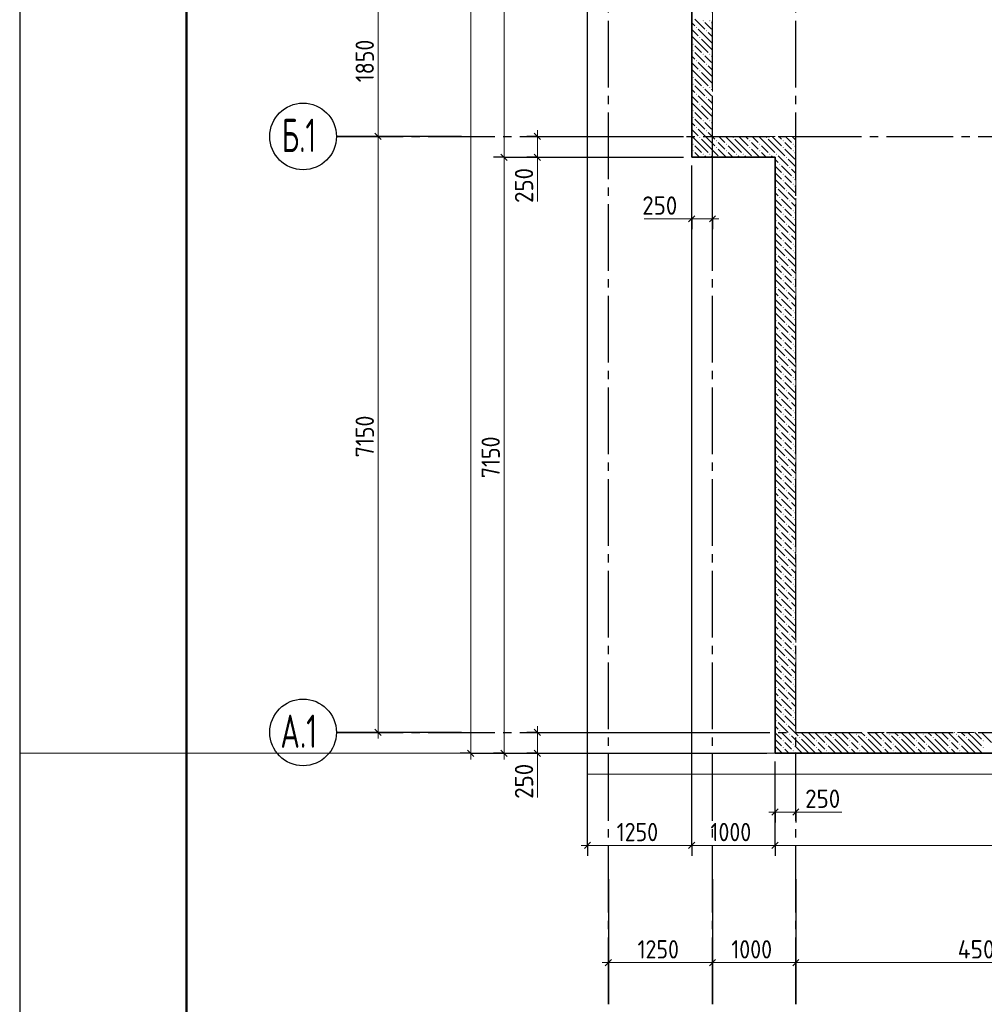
# Model space of a CAD drawing. Header units: millimetres. Extents: x 0 to 59400, y 0 to 42000.
# Tile 2 of 31: x 0 to 11574, y 16519 to 28333. Entities that reach past the tile are written whole.
import ezdxf

# ---------------------------------------------------------------- set-up
doc = ezdxf.new("R2010")
doc.units = ezdxf.units.MM
doc.linetypes.add('______2', pattern=[270, 200, -70])
doc.linetypes.add('______5', pattern=[1100, 800, -100, 100, -100])
for name, color, linetype, lineweight in [('Standard', 7, 'Continuous', 25), ('ЖБ Перекрытие верхний уровень', 7, 'Continuous', 18), ('Примечания', 7, 'Continuous', 13), ('Размерная линия_ общее', 7, 'Continuous', 13)]:
    doc.layers.add(name, color=color, linetype=linetype, lineweight=lineweight)
doc.layers.add('ЖБ Стена верхний уровень', color=7, linetype='______2', lineweight=13, true_color=0x656565)
doc.layers.add('Оси', color=7, linetype='______5', lineweight=13, true_color=0x656565)
doc.styles.add('ISOCPEUR', font='txt')

msp = doc.modelspace()

# ---------------------------------------------------------------- hatches: boundary and pattern name
at = {"layer": 'ЖБ Стена верхний уровень', "linetype": 'Continuous', "lineweight": 18, "transparency": 33554687}
for points in [[(8114, 28240), (8121, 28246), (8127, 28240), (8121, 28233)], [(8194, 28320), (8201, 28326), (8207, 28320), (8201, 28313)], [(8274, 28320), (8281, 28326), (8287, 28320), (8281, 28313)], [(8154, 28120), (8161, 28126), (8167, 28120), (8161, 28113)], [(8234, 28200), (8241, 28206), (8247, 28200), (8241, 28193)], [(8074, 28040), (8081, 28046), (8087, 28040), (8081, 28033)], [(8074, 27960), (8081, 27966), (8087, 27960), (8081, 27953)], [(8194, 27920), (8201, 27926), (8207, 27920), (8201, 27913)], [(8274, 27920), (8281, 27926), (8287, 27920), (8281, 27913)], [(8114, 27840), (8121, 27846), (8127, 27840), (8121, 27833)], [(8234, 27800), (8241, 27806), (8247, 27800), (8241, 27793)], [(8074, 27640), (8081, 27646), (8087, 27640), (8081, 27633)], [(8154, 27720), (8161, 27726), (8167, 27720), (8161, 27713)], [(8074, 27560), (8081, 27566), (8087, 27560), (8081, 27553)], [(8194, 27520), (8201, 27526), (8207, 27520), (8201, 27513)], [(8274, 27520), (8281, 27526), (8287, 27520), (8281, 27513)], [(8114, 27440), (8121, 27446), (8127, 27440), (8121, 27433)], [(8154, 27320), (8161, 27326), (8167, 27320), (8161, 27313)], [(8234, 27400), (8241, 27406), (8247, 27400), (8241, 27393)], [(8074, 27240), (8081, 27246), (8087, 27240), (8081, 27233)], [(8074, 27160), (8081, 27166), (8087, 27160), (8081, 27153)], [(8194, 27120), (8201, 27126), (8207, 27120), (8201, 27113)], [(8274, 27120), (8281, 27126), (8287, 27120), (8281, 27113)], [(8114, 27040), (8121, 27046), (8127, 27040), (8121, 27033)], [(8234, 27000), (8241, 27006), (8247, 27000), (8241, 26993)], [(8074, 26840), (8081, 26846), (8087, 26840), (8081, 26833)], [(8154, 26920), (8161, 26926), (8167, 26920), (8161, 26913)], [(8354, 26880), (8361, 26886), (8367, 26880), (8361, 26873)], [(8474, 26840), (8481, 26846), (8487, 26840), (8481, 26833)], [(8554, 26920), (8561, 26926), (8567, 26920), (8561, 26913)], [(8754, 26880), (8761, 26886), (8767, 26880), (8761, 26873)], [(8874, 26840), (8881, 26846), (8887, 26840), (8881, 26833)], [(8954, 26920), (8961, 26926), (8967, 26920), (8961, 26913)], [(9154, 26880), (9161, 26886), (9167, 26880), (9161, 26873)], [(9274, 26840), (9281, 26846), (9287, 26840), (9281, 26833)], [(8074, 26760), (8081, 26766), (8087, 26760), (8081, 26753)], [(8194, 26720), (8201, 26726), (8207, 26720), (8201, 26713)], [(8274, 26720), (8281, 26726), (8287, 26720), (8281, 26713)], [(8354, 26800), (8361, 26806), (8367, 26800), (8361, 26793)], [(8474, 26760), (8481, 26766), (8487, 26760), (8481, 26753)], [(8594, 26720), (8601, 26726), (8607, 26720), (8601, 26713)], [(8674, 26720), (8681, 26726), (8687, 26720), (8681, 26713)], [(8754, 26800), (8761, 26806), (8767, 26800), (8761, 26793)], [(8874, 26760), (8881, 26766), (8887, 26760), (8881, 26753)], [(8994, 26720), (9001, 26726), (9007, 26720), (9001, 26713)], [(9074, 26720), (9081, 26726), (9087, 26720), (9081, 26713)], [(9154, 26800), (9161, 26806), (9167, 26800), (9161, 26793)], [(9274, 26760), (9281, 26766), (9287, 26760), (9281, 26753)], [(8397, 26682), (8401, 26686), (8405, 26682)], [(8797, 26682), (8801, 26686), (8805, 26682)], [(9114, 26600), (9121, 26606), (9127, 26600), (9121, 26593)], [(9194, 26680), (9201, 26686), (9207, 26680), (9201, 26673)], [(9154, 26480), (9161, 26486), (9167, 26480), (9161, 26473)], [(9234, 26560), (9241, 26566), (9247, 26560), (9241, 26553)], [(9154, 26400), (9161, 26406), (9167, 26400), (9161, 26393)], [(9274, 26440), (9281, 26446), (9287, 26440), (9281, 26433)], [(9274, 26360), (9281, 26366), (9287, 26360), (9281, 26353)], [(9074, 26320), (9081, 26326), (9087, 26320), (9081, 26313)], [(9194, 26280), (9201, 26286), (9207, 26280), (9201, 26273)], [(9114, 26200), (9121, 26206), (9127, 26200), (9121, 26193)], [(9234, 26160), (9241, 26166), (9247, 26160), (9241, 26153)], [(9154, 26080), (9161, 26086), (9167, 26080), (9161, 26073)], [(9154, 26000), (9161, 26006), (9167, 26000), (9161, 25993)], [(9274, 26040), (9281, 26046), (9287, 26040), (9281, 26033)], [(9074, 25920), (9081, 25926), (9087, 25920), (9081, 25913)], [(9194, 25880), (9201, 25886), (9207, 25880), (9201, 25873)], [(9274, 25960), (9281, 25966), (9287, 25960), (9281, 25953)], [(9114, 25800), (9121, 25806), (9127, 25800), (9121, 25793)], [(9234, 25760), (9241, 25766), (9247, 25760), (9241, 25753)], [(9154, 25680), (9161, 25686), (9167, 25680), (9161, 25673)], [(9274, 25640), (9281, 25646), (9287, 25640), (9281, 25633)], [(9074, 25520), (9081, 25526), (9087, 25520), (9081, 25513)], [(9154, 25600), (9161, 25606), (9167, 25600), (9161, 25593)], [(9274, 25560), (9281, 25566), (9287, 25560), (9281, 25553)], [(9114, 25400), (9121, 25406), (9127, 25400), (9121, 25393)], [(9194, 25480), (9201, 25486), (9207, 25480), (9201, 25473)], [(9154, 25280), (9161, 25286), (9167, 25280), (9161, 25273)], [(9234, 25360), (9241, 25366), (9247, 25360), (9241, 25353)], [(9154, 25200), (9161, 25206), (9167, 25200), (9161, 25193)], [(9274, 25240), (9281, 25246), (9287, 25240), (9281, 25233)], [(9274, 25160), (9281, 25166), (9287, 25160), (9281, 25153)], [(9074, 25120), (9081, 25126), (9087, 25120), (9081, 25113)], [(9194, 25080), (9201, 25086), (9207, 25080), (9201, 25073)], [(9114, 25000), (9121, 25006), (9127, 25000), (9121, 24993)], [(9234, 24960), (9241, 24966), (9247, 24960), (9241, 24953)], [(9154, 24880), (9161, 24886), (9167, 24880), (9161, 24873)], [(9274, 24840), (9281, 24846), (9287, 24840), (9281, 24833)], [(9074, 24720), (9081, 24726), (9087, 24720), (9081, 24713)], [(9154, 24800), (9161, 24806), (9167, 24800), (9161, 24793)], [(9274, 24760), (9281, 24766), (9287, 24760), (9281, 24753)], [(9114, 24600), (9121, 24606), (9127, 24600), (9121, 24593)], [(9194, 24680), (9201, 24686), (9207, 24680), (9201, 24673)], [(9154, 24480), (9161, 24486), (9167, 24480), (9161, 24473)], [(9234, 24560), (9241, 24566), (9247, 24560), (9241, 24553)], [(9154, 24400), (9161, 24406), (9167, 24400), (9161, 24393)], [(9274, 24440), (9281, 24446), (9287, 24440), (9281, 24433)], [(9274, 24360), (9281, 24366), (9287, 24360), (9281, 24353)], [(9074, 24320), (9081, 24326), (9087, 24320), (9081, 24313)], [(9194, 24280), (9201, 24286), (9207, 24280), (9201, 24273)], [(9114, 24200), (9121, 24206), (9127, 24200), (9121, 24193)], [(9234, 24160), (9241, 24166), (9247, 24160), (9241, 24153)], [(9154, 24080), (9161, 24086), (9167, 24080), (9161, 24073)], [(9154, 24000), (9161, 24006), (9167, 24000), (9161, 23993)], [(9274, 24040), (9281, 24046), (9287, 24040), (9281, 24033)], [(9074, 23920), (9081, 23926), (9087, 23920), (9081, 23913)], [(9194, 23880), (9201, 23886), (9207, 23880), (9201, 23873)], [(9274, 23960), (9281, 23966), (9287, 23960), (9281, 23953)], [(9114, 23800), (9121, 23806), (9127, 23800), (9121, 23793)], [(9234, 23760), (9241, 23766), (9247, 23760), (9241, 23753)], [(9154, 23680), (9161, 23686), (9167, 23680), (9161, 23673)], [(9274, 23640), (9281, 23646), (9287, 23640), (9281, 23633)], [(9074, 23520), (9081, 23526), (9087, 23520), (9081, 23513)], [(9154, 23600), (9161, 23606), (9167, 23600), (9161, 23593)], [(9274, 23560), (9281, 23566), (9287, 23560), (9281, 23553)], [(9114, 23400), (9121, 23406), (9127, 23400), (9121, 23393)], [(9194, 23480), (9201, 23486), (9207, 23480), (9201, 23473)], [(9154, 23280), (9161, 23286), (9167, 23280), (9161, 23273)], [(9234, 23360), (9241, 23366), (9247, 23360), (9241, 23353)], [(9154, 23200), (9161, 23206), (9167, 23200), (9161, 23193)], [(9274, 23240), (9281, 23246), (9287, 23240), (9281, 23233)], [(9274, 23160), (9281, 23166), (9287, 23160), (9281, 23153)], [(9074, 23120), (9081, 23126), (9087, 23120), (9081, 23113)], [(9194, 23080), (9201, 23086), (9207, 23080), (9201, 23073)], [(9114, 23000), (9121, 23006), (9127, 23000), (9121, 22993)], [(9234, 22960), (9241, 22966), (9247, 22960), (9241, 22953)], [(9154, 22880), (9161, 22886), (9167, 22880), (9161, 22873)], [(9154, 22800), (9161, 22806), (9167, 22800), (9161, 22793)], [(9274, 22840), (9281, 22846), (9287, 22840), (9281, 22833)], [(9074, 22720), (9081, 22726), (9087, 22720), (9081, 22713)], [(9194, 22680), (9201, 22686), (9207, 22680), (9201, 22673)], [(9274, 22760), (9281, 22766), (9287, 22760), (9281, 22753)], [(9114, 22600), (9121, 22606), (9127, 22600), (9121, 22593)], [(9234, 22560), (9241, 22566), (9247, 22560), (9241, 22553)], [(9154, 22480), (9161, 22486), (9167, 22480), (9161, 22473)], [(9274, 22440), (9281, 22446), (9287, 22440), (9281, 22433)], [(9154, 22400), (9161, 22406), (9167, 22400), (9161, 22393)], [(9274, 22360), (9281, 22366), (9287, 22360), (9281, 22353)], [(9074, 22320), (9081, 22326), (9087, 22320), (9081, 22313)], [(9194, 22280), (9201, 22286), (9207, 22280), (9201, 22273)], [(9114, 22200), (9121, 22206), (9127, 22200), (9121, 22193)], [(9234, 22160), (9241, 22166), (9247, 22160), (9241, 22153)], [(9154, 22080), (9161, 22086), (9167, 22080), (9161, 22073)], [(9154, 22000), (9161, 22006), (9167, 22000), (9161, 21993)], [(9274, 22040), (9281, 22046), (9287, 22040), (9281, 22033)], [(9074, 21920), (9081, 21926), (9087, 21920), (9081, 21913)], [(9194, 21880), (9201, 21886), (9207, 21880), (9201, 21873)], [(9274, 21960), (9281, 21966), (9287, 21960), (9281, 21953)], [(9114, 21800), (9121, 21806), (9127, 21800), (9121, 21793)], [(9234, 21760), (9241, 21766), (9247, 21760), (9241, 21753)], [(9154, 21680), (9161, 21686), (9167, 21680), (9161, 21673)], [(9274, 21640), (9281, 21646), (9287, 21640), (9281, 21633)], [(9074, 21520), (9081, 21526), (9087, 21520), (9081, 21513)], [(9154, 21600), (9161, 21606), (9167, 21600), (9161, 21593)], [(9274, 21560), (9281, 21566), (9287, 21560), (9281, 21553)], [(9114, 21400), (9121, 21406), (9127, 21400), (9121, 21393)], [(9194, 21480), (9201, 21486), (9207, 21480), (9201, 21473)], [(9154, 21280), (9161, 21286), (9167, 21280), (9161, 21273)], [(9234, 21360), (9241, 21366), (9247, 21360), (9241, 21353)], [(9154, 21200), (9161, 21206), (9167, 21200), (9161, 21193)], [(9274, 21240), (9281, 21246), (9287, 21240), (9281, 21233)], [(9274, 21160), (9281, 21166), (9287, 21160), (9281, 21153)], [(9074, 21120), (9081, 21126), (9087, 21120), (9081, 21113)], [(9194, 21080), (9201, 21086), (9207, 21080), (9201, 21073)], [(9114, 21000), (9121, 21006), (9127, 21000), (9121, 20993)], [(9234, 20960), (9241, 20966), (9247, 20960), (9241, 20953)], [(9154, 20880), (9161, 20886), (9167, 20880), (9161, 20873)], [(9154, 20800), (9161, 20806), (9167, 20800), (9161, 20793)], [(9274, 20840), (9281, 20846), (9287, 20840), (9281, 20833)], [(9074, 20720), (9081, 20726), (9087, 20720), (9081, 20713)], [(9194, 20680), (9201, 20686), (9207, 20680), (9201, 20673)], [(9274, 20760), (9281, 20766), (9287, 20760), (9281, 20753)], [(9114, 20600), (9121, 20606), (9127, 20600), (9121, 20593)], [(9234, 20560), (9241, 20566), (9247, 20560), (9241, 20553)], [(9154, 20480), (9161, 20486), (9167, 20480), (9161, 20473)], [(9274, 20440), (9281, 20446), (9287, 20440), (9281, 20433)], [(9074, 20320), (9081, 20326), (9087, 20320), (9081, 20313)], [(9154, 20400), (9161, 20406), (9167, 20400), (9161, 20393)], [(9274, 20360), (9281, 20366), (9287, 20360), (9281, 20353)], [(9114, 20200), (9121, 20206), (9127, 20200), (9121, 20193)], [(9194, 20280), (9201, 20286), (9207, 20280), (9201, 20273)], [(9154, 20080), (9161, 20086), (9167, 20080), (9161, 20073)], [(9234, 20160), (9241, 20166), (9247, 20160), (9241, 20153)], [(9154, 20000), (9161, 20006), (9167, 20000), (9161, 19993)], [(9274, 20040), (9281, 20046), (9287, 20040), (9281, 20033)], [(9274, 19960), (9281, 19966), (9287, 19960), (9281, 19953)], [(9074, 19920), (9081, 19926), (9087, 19920), (9081, 19913)], [(9194, 19880), (9201, 19886), (9207, 19880), (9201, 19873)], [(9114, 19800), (9121, 19806), (9127, 19800), (9121, 19793)], [(9234, 19760), (9241, 19766), (9247, 19760), (9241, 19753)], [(9634, 19760), (9641, 19766), (9647, 19760), (9641, 19753)], [(10034, 19760), (10041, 19766), (10047, 19760), (10041, 19753)], [(10434, 19760), (10441, 19766), (10447, 19760), (10441, 19753)], [(10834, 19760), (10841, 19766), (10847, 19760), (10841, 19753)], [(11234, 19760), (11241, 19766), (11247, 19760), (11241, 19753)], [(9154, 19680), (9161, 19686), (9167, 19680), (9161, 19673)], [(9274, 19640), (9281, 19646), (9287, 19640), (9281, 19633)], [(9354, 19720), (9361, 19726), (9367, 19720), (9361, 19713)], [(9554, 19680), (9561, 19686), (9567, 19680), (9561, 19673)], [(9674, 19640), (9681, 19646), (9687, 19640), (9681, 19633)], [(9754, 19720), (9761, 19726), (9767, 19720), (9761, 19713)], [(9954, 19680), (9961, 19686), (9967, 19680), (9961, 19673)], [(10074, 19640), (10081, 19646), (10087, 19640), (10081, 19633)], [(10154, 19720), (10161, 19726), (10167, 19720), (10161, 19713)], [(10354, 19680), (10361, 19686), (10367, 19680), (10361, 19673)], [(10474, 19640), (10481, 19646), (10487, 19640), (10481, 19633)], [(10554, 19720), (10561, 19726), (10567, 19720), (10561, 19713)], [(10754, 19680), (10761, 19686), (10767, 19680), (10761, 19673)], [(10874, 19640), (10881, 19646), (10887, 19640), (10881, 19633)], [(10954, 19720), (10961, 19726), (10967, 19720), (10961, 19713)], [(11154, 19680), (11161, 19686), (11167, 19680), (11161, 19673)], [(11274, 19640), (11281, 19646), (11287, 19640), (11281, 19633)], [(11354, 19720), (11361, 19726), (11367, 19720), (11361, 19713)], [(11554, 19680), (11561, 19686), (11567, 19680), (11561, 19673)], [(9154, 19600), (9161, 19606), (9167, 19600), (9161, 19593)], [(9274, 19560), (9281, 19566), (9287, 19560), (9281, 19553)], [(9554, 19600), (9561, 19606), (9567, 19600), (9561, 19593)], [(9674, 19560), (9681, 19566), (9687, 19560), (9681, 19553)], [(9954, 19600), (9961, 19606), (9967, 19600), (9961, 19593)], [(10074, 19560), (10081, 19566), (10087, 19560), (10081, 19553)], [(10354, 19600), (10361, 19606), (10367, 19600), (10361, 19593)], [(10474, 19560), (10481, 19566), (10487, 19560), (10481, 19553)], [(10754, 19600), (10761, 19606), (10767, 19600), (10761, 19593)], [(10874, 19560), (10881, 19566), (10887, 19560), (10881, 19553)], [(11154, 19600), (11161, 19606), (11167, 19600), (11161, 19593)], [(11274, 19560), (11281, 19566), (11287, 19560), (11281, 19553)], [(11554, 19600), (11561, 19606), (11567, 19600), (11561, 19593)]]:
    msp.add_hatch(color=7, dxfattribs=at).paths.add_polyline_path(points, flags=16)

# ---------------------------------------------------------------- linework, layer by layer
at = {"layer": 'Standard', "color": 7, "linetype": 'Continuous', "lineweight": 25, "transparency": 33554687}
msp.add_line((2000, 41500), (2000, 1058), dxfattribs=at)
msp.add_lwpolyline([(0, 0), (59400, 0), (59400, 42000), (0, 42000), (0, 0)], close=True, dxfattribs=at)
at = {"layer": 'Standard', "color": 7, "linetype": 'Continuous', "lineweight": 13, "transparency": 33554687}
for points in [[(59400, 42000), (0, 42000), (0, 19532), (59400, 19532), (59400, 42000)], [(6813, 19282), (55406, 19282), (55406, 38032), (6813, 38032), (6813, 19282)], [(6813, 19532), (55406, 19532), (55406, 38032), (6813, 38032), (6813, 19532)]]:
    msp.add_lwpolyline(points, dxfattribs=at)
at = {"layer": 'Standard', "color": 7, "linetype": 'Continuous', "lineweight": 50, "transparency": 33554687}
msp.add_lwpolyline([(2000, 41500), (58900, 41500), (58900, 500), (2000, 500), (2000, 41500)], close=True, dxfattribs=at)
at = {"layer": 'Standard', "color": 7, "linetype": 'Continuous', "lineweight": 18, "transparency": 33554687}
msp.add_lwpolyline([(58900, 41500), (2000, 41500), (2000, 6000), (58900, 6000), (58900, 41500)], dxfattribs=at)
at = {"layer": 'ЖБ Перекрытие верхний уровень', "color": 7, "linetype": 'Continuous', "lineweight": 35, "transparency": 33554687}
for p, q in [((8063, 32632), (8063, 26682)), ((8063, 26682), (9063, 26682)), ((9063, 26682), (9063, 19532)), ((9063, 19532), (22663, 19532))]:
    msp.add_line(p, q, dxfattribs=at)
at = {"layer": 'ЖБ Стена верхний уровень', "color": 251, "linetype": '______2', "lineweight": 13, "true_color": 0x656565, "transparency": 33554687}
for p, q in [((8313, 26932), (8313, 32882)), ((8063, 32632), (8063, 26682)), ((9063, 26932), (8313, 26932)), ((9313, 26932), (9063, 26932)), ((9313, 19782), (9313, 26932)), ((8063, 26682), (8313, 26682)), ((8313, 26682), (9063, 26682)), ((9063, 26682), (9063, 19532)), ((17124, 19782), (9313, 19782)), ((9063, 19532), (9313, 19532)), ((9313, 19532), (17124, 19532))]:
    msp.add_line(p, q, dxfattribs=at)
at = {"layer": 'ЖБ Стена верхний уровень', "color": 9, "linetype": 'Continuous', "lineweight": 18, "true_color": 0xc7c7c7, "transparency": 33554687}
for p, q in [((8063, 28297), (8101, 28260)), ((8101, 28340), (8221, 28220)), ((8261, 28260), (8221, 28300)), ((8301, 28220), (8261, 28260)), ((8301, 28300), (8313, 28287)), ((8063, 28217), (8141, 28140)), ((8181, 28020), (8063, 28137)), ((8261, 28100), (8141, 28220)), ((8261, 28180), (8313, 28127)), ((8101, 28020), (8181, 27940)), ((8181, 28100), (8261, 28020)), ((8181, 28020), (8261, 27940)), ((8261, 28100), (8313, 28047)), ((8261, 28020), (8313, 27967)), ((8063, 27897), (8101, 27860)), ((8101, 27940), (8221, 27820)), ((8261, 27860), (8221, 27900)), ((8301, 27900), (8313, 27887)), ((8063, 27817), (8141, 27740)), ((8261, 27700), (8141, 27820)), ((8301, 27820), (8261, 27860)), ((8261, 27780), (8313, 27727)), ((8181, 27620), (8063, 27737)), ((8181, 27700), (8261, 27620)), ((8261, 27700), (8313, 27647)), ((8101, 27620), (8181, 27540)), ((8101, 27540), (8221, 27420)), ((8181, 27620), (8261, 27540)), ((8261, 27620), (8313, 27567)), ((8063, 27497), (8101, 27460)), ((8063, 27417), (8141, 27340)), ((8261, 27300), (8141, 27420)), ((8261, 27460), (8221, 27500)), ((8301, 27420), (8261, 27460)), ((8301, 27500), (8313, 27487)), ((8181, 27220), (8063, 27337)), ((8181, 27300), (8261, 27220)), ((8261, 27380), (8313, 27327)), ((8261, 27300), (8313, 27247)), ((8101, 27220), (8181, 27140)), ((8181, 27220), (8261, 27140)), ((8261, 27220), (8313, 27167)), ((8063, 27097), (8101, 27060)), ((8101, 27140), (8221, 27020)), ((8261, 27060), (8221, 27100)), ((8301, 27020), (8261, 27060)), ((8301, 27100), (8313, 27087)), ((8063, 27017), (8141, 26940)), ((8181, 26820), (8063, 26937)), ((8261, 26900), (8141, 27020)), ((8261, 26980), (8313, 26927)), ((8101, 26820), (8181, 26740)), ((8181, 26900), (8261, 26820)), ((8181, 26820), (8261, 26740)), ((8261, 26900), (8313, 26847)), ((8261, 26820), (8313, 26767)), ((8313, 26927), (8341, 26900)), ((8313, 26847), (8341, 26820)), ((8421, 26820), (8381, 26860)), ((8388, 26932), (8461, 26860)), ((8461, 26780), (8421, 26820)), ((8581, 26820), (8468, 26932)), ((8501, 26820), (8581, 26740)), ((8581, 26900), (8661, 26820)), ((8581, 26820), (8661, 26740)), ((8661, 26900), (8628, 26932)), ((8661, 26900), (8741, 26820)), ((8661, 26820), (8781, 26700)), ((8708, 26932), (8741, 26900)), ((8821, 26820), (8781, 26860)), ((8788, 26932), (8861, 26860)), ((8861, 26780), (8821, 26820)), ((8981, 26820), (8868, 26932)), ((8901, 26820), (8981, 26740)), ((8981, 26900), (9061, 26820)), ((8981, 26820), (9061, 26740)), ((9061, 26900), (9028, 26932)), ((9061, 26900), (9063, 26897)), ((9061, 26820), (9063, 26817)), ((9063, 26897), (9141, 26820)), ((9063, 26817), (9181, 26700)), ((9108, 26932), (9141, 26900)), ((9221, 26820), (9181, 26860)), ((9188, 26932), (9261, 26860)), ((9261, 26780), (9221, 26820)), ((9313, 26887), (9268, 26932)), ((9301, 26820), (9313, 26807)), ((8101, 26740), (8158, 26682)), ((8238, 26682), (8221, 26700)), ((8301, 26700), (8313, 26687)), ((8313, 26767), (8381, 26700)), ((8381, 26780), (8478, 26682)), ((8501, 26740), (8558, 26682)), ((8638, 26682), (8621, 26700)), ((8701, 26700), (8718, 26682)), ((8781, 26780), (8878, 26682)), ((8901, 26740), (8958, 26682)), ((9038, 26682), (9021, 26700)), ((9101, 26700), (9221, 26580)), ((9181, 26780), (9301, 26660)), ((9301, 26740), (9313, 26727)), ((8063, 26697), (8078, 26682)), ((8313, 26687), (8318, 26682)), ((9101, 26620), (9063, 26657)), ((9221, 26660), (9313, 26567)), ((9063, 26577), (9141, 26500)), ((9063, 26497), (9141, 26420)), ((9141, 26580), (9261, 26460)), ((9313, 26487), (9261, 26540)), ((9063, 26417), (9181, 26300)), ((9221, 26420), (9181, 26460)), ((9181, 26380), (9301, 26260)), ((9261, 26380), (9221, 26420)), ((9301, 26420), (9313, 26407)), ((9101, 26220), (9063, 26257)), ((9101, 26300), (9221, 26180)), ((9221, 26260), (9313, 26167)), ((9301, 26340), (9313, 26327)), ((9063, 26177), (9141, 26100)), ((9141, 26180), (9261, 26060)), ((9313, 26087), (9261, 26140)), ((9063, 26097), (9141, 26020)), ((9063, 26017), (9181, 25900)), ((9221, 26020), (9181, 26060)), ((9261, 25980), (9221, 26020)), ((9301, 26020), (9313, 26007)), ((9101, 25900), (9221, 25780)), ((9181, 25980), (9301, 25860)), ((9301, 25940), (9313, 25927)), ((9101, 25820), (9063, 25857)), ((9063, 25777), (9141, 25700)), ((9141, 25780), (9261, 25660)), ((9221, 25860), (9313, 25767)), ((9063, 25697), (9141, 25620)), ((9221, 25620), (9181, 25660)), ((9313, 25687), (9261, 25740)), ((9063, 25617), (9181, 25500)), ((9181, 25580), (9301, 25460)), ((9261, 25580), (9221, 25620)), ((9301, 25620), (9313, 25607)), ((9301, 25540), (9313, 25527)), ((9101, 25420), (9063, 25457)), ((9101, 25500), (9221, 25380)), ((9221, 25460), (9313, 25367)), ((9063, 25377), (9141, 25300)), ((9063, 25297), (9141, 25220)), ((9141, 25380), (9261, 25260)), ((9313, 25287), (9261, 25340)), ((9063, 25217), (9181, 25100)), ((9221, 25220), (9181, 25260)), ((9181, 25180), (9301, 25060)), ((9261, 25180), (9221, 25220)), ((9301, 25220), (9313, 25207)), ((9101, 25020), (9063, 25057)), ((9101, 25100), (9221, 24980)), ((9221, 25060), (9313, 24967)), ((9301, 25140), (9313, 25127)), ((9063, 24977), (9141, 24900)), ((9141, 24980), (9261, 24860)), ((9313, 24887), (9261, 24940)), ((9063, 24897), (9141, 24820)), ((9063, 24817), (9181, 24700)), ((9221, 24820), (9181, 24860)), ((9261, 24780), (9221, 24820)), ((9301, 24820), (9313, 24807)), ((9101, 24700), (9221, 24580)), ((9181, 24780), (9301, 24660)), ((9301, 24740), (9313, 24727)), ((9101, 24620), (9063, 24657)), ((9063, 24577), (9141, 24500)), ((9141, 24580), (9261, 24460)), ((9221, 24660), (9313, 24567)), ((9063, 24497), (9141, 24420)), ((9221, 24420), (9181, 24460)), ((9313, 24487), (9261, 24540)), ((9063, 24417), (9181, 24300)), ((9181, 24380), (9301, 24260)), ((9261, 24380), (9221, 24420)), ((9301, 24420), (9313, 24407)), ((9301, 24340), (9313, 24327)), ((9101, 24220), (9063, 24257)), ((9101, 24300), (9221, 24180)), ((9221, 24260), (9313, 24167)), ((9063, 24177), (9141, 24100)), ((9141, 24180), (9261, 24060)), ((9313, 24087), (9261, 24140)), ((9063, 24097), (9141, 24020)), ((9063, 24017), (9181, 23900)), ((9221, 24020), (9181, 24060)), ((9261, 23980), (9221, 24020)), ((9301, 24020), (9313, 24007)), ((9101, 23900), (9221, 23780)), ((9181, 23980), (9301, 23860)), ((9301, 23940), (9313, 23927)), ((9101, 23820), (9063, 23857)), ((9063, 23777), (9141, 23700)), ((9141, 23780), (9261, 23660)), ((9221, 23860), (9313, 23767)), ((9063, 23697), (9141, 23620)), ((9221, 23620), (9181, 23660)), ((9313, 23687), (9261, 23740)), ((9063, 23617), (9181, 23500)), ((9181, 23580), (9301, 23460)), ((9261, 23580), (9221, 23620)), ((9301, 23620), (9313, 23607)), ((9301, 23540), (9313, 23527)), ((9101, 23420), (9063, 23457)), ((9101, 23500), (9221, 23380)), ((9221, 23460), (9313, 23367)), ((9063, 23377), (9141, 23300)), ((9063, 23297), (9141, 23220)), ((9141, 23380), (9261, 23260)), ((9313, 23287), (9261, 23340)), ((9063, 23217), (9181, 23100)), ((9221, 23220), (9181, 23260)), ((9181, 23180), (9301, 23060)), ((9261, 23180), (9221, 23220)), ((9301, 23220), (9313, 23207)), ((9101, 23020), (9063, 23057)), ((9101, 23100), (9221, 22980)), ((9221, 23060), (9313, 22967)), ((9301, 23140), (9313, 23127)), ((9063, 22977), (9141, 22900)), ((9141, 22980), (9261, 22860)), ((9313, 22887), (9261, 22940)), ((9063, 22897), (9141, 22820)), ((9063, 22817), (9181, 22700)), ((9221, 22820), (9181, 22860)), ((9261, 22780), (9221, 22820)), ((9301, 22820), (9313, 22807)), ((9101, 22700), (9221, 22580)), ((9181, 22780), (9301, 22660)), ((9301, 22740), (9313, 22727)), ((9101, 22620), (9063, 22657)), ((9063, 22577), (9141, 22500)), ((9141, 22580), (9261, 22460)), ((9221, 22660), (9313, 22567)), ((9063, 22497), (9141, 22420)), ((9221, 22420), (9181, 22460)), ((9313, 22487), (9261, 22540)), ((9063, 22417), (9181, 22300)), ((9181, 22380), (9301, 22260)), ((9261, 22380), (9221, 22420)), ((9301, 22420), (9313, 22407)), ((9301, 22340), (9313, 22327)), ((9101, 22220), (9063, 22257)), ((9101, 22300), (9221, 22180)), ((9221, 22260), (9313, 22167)), ((9063, 22177), (9141, 22100)), ((9063, 22097), (9141, 22020)), ((9141, 22180), (9261, 22060)), ((9313, 22087), (9261, 22140)), ((9063, 22017), (9181, 21900)), ((9221, 22020), (9181, 22060)), ((9181, 21980), (9301, 21860)), ((9261, 21980), (9221, 22020)), ((9301, 22020), (9313, 22007)), ((9101, 21820), (9063, 21857)), ((9101, 21900), (9221, 21780)), ((9221, 21860), (9313, 21767)), ((9301, 21940), (9313, 21927)), ((9063, 21777), (9141, 21700)), ((9141, 21780), (9261, 21660)), ((9313, 21687), (9261, 21740)), ((9063, 21697), (9141, 21620)), ((9221, 21620), (9181, 21660)), ((9261, 21580), (9221, 21620)), ((9301, 21620), (9313, 21607)), ((9063, 21617), (9181, 21500)), ((9181, 21580), (9301, 21460)), ((9301, 21540), (9313, 21527)), ((9101, 21420), (9063, 21457)), ((9101, 21500), (9221, 21380)), ((9221, 21460), (9313, 21367)), ((9063, 21377), (9141, 21300)), ((9063, 21297), (9141, 21220)), ((9141, 21380), (9261, 21260)), ((9313, 21287), (9261, 21340)), ((9063, 21217), (9181, 21100)), ((9221, 21220), (9181, 21260)), ((9181, 21180), (9301, 21060)), ((9261, 21180), (9221, 21220)), ((9301, 21220), (9313, 21207)), ((9101, 21020), (9063, 21057)), ((9101, 21100), (9221, 20980)), ((9221, 21060), (9313, 20967)), ((9301, 21140), (9313, 21127)), ((9063, 20977), (9141, 20900)), ((9141, 20980), (9261, 20860)), ((9313, 20887), (9261, 20940)), ((9063, 20897), (9141, 20820)), ((9063, 20817), (9181, 20700)), ((9221, 20820), (9181, 20860)), ((9261, 20780), (9221, 20820)), ((9301, 20820), (9313, 20807)), ((9101, 20700), (9221, 20580)), ((9181, 20780), (9301, 20660)), ((9301, 20740), (9313, 20727)), ((9101, 20620), (9063, 20657)), ((9063, 20577), (9141, 20500)), ((9141, 20580), (9261, 20460)), ((9221, 20660), (9313, 20567)), ((9063, 20497), (9141, 20420)), ((9221, 20420), (9181, 20460)), ((9313, 20487), (9261, 20540)), ((9063, 20417), (9181, 20300)), ((9181, 20380), (9301, 20260)), ((9261, 20380), (9221, 20420)), ((9301, 20420), (9313, 20407)), ((9301, 20340), (9313, 20327)), ((9101, 20220), (9063, 20257)), ((9101, 20300), (9221, 20180)), ((9221, 20260), (9313, 20167)), ((9063, 20177), (9141, 20100)), ((9063, 20097), (9141, 20020)), ((9141, 20180), (9261, 20060)), ((9313, 20087), (9261, 20140)), ((9063, 20017), (9181, 19900)), ((9221, 20020), (9181, 20060)), ((9181, 19980), (9301, 19860)), ((9261, 19980), (9221, 20020)), ((9301, 20020), (9313, 20007)), ((9101, 19820), (9063, 19857)), ((9101, 19900), (9221, 19780)), ((9221, 19860), (9313, 19767)), ((9301, 19940), (9313, 19927)), ((9063, 19777), (9141, 19700)), ((9141, 19780), (9261, 19660)), ((9313, 19687), (9261, 19740)), ((9313, 19767), (9341, 19740)), ((9461, 19700), (9378, 19782)), ((9461, 19780), (9541, 19700)), ((9541, 19780), (9661, 19660)), ((9618, 19782), (9621, 19780)), ((9781, 19620), (9661, 19740)), ((9698, 19782), (9741, 19740)), ((9861, 19700), (9778, 19782)), ((9861, 19780), (9941, 19700)), ((9941, 19780), (10061, 19660)), ((10018, 19782), (10021, 19780)), ((10181, 19620), (10061, 19740)), ((10098, 19782), (10141, 19740)), ((10261, 19700), (10178, 19782)), ((10261, 19780), (10341, 19700)), ((10341, 19780), (10461, 19660)), ((10418, 19782), (10421, 19780)), ((10581, 19620), (10461, 19740)), ((10498, 19782), (10541, 19740)), ((10661, 19700), (10578, 19782)), ((10661, 19780), (10741, 19700)), ((10741, 19780), (10861, 19660)), ((10818, 19782), (10821, 19780)), ((10981, 19620), (10861, 19740)), ((10898, 19782), (10941, 19740)), ((11061, 19700), (10978, 19782)), ((11061, 19780), (11141, 19700)), ((11141, 19780), (11261, 19660)), ((11218, 19782), (11221, 19780)), ((11381, 19620), (11261, 19740)), ((11298, 19782), (11341, 19740)), ((11461, 19700), (11378, 19782)), ((11461, 19780), (11541, 19700)), ((11541, 19780), (11661, 19660)), ((9063, 19697), (9141, 19620)), ((9063, 19617), (9148, 19532)), ((9221, 19620), (9181, 19660)), ((9261, 19580), (9221, 19620)), ((9301, 19620), (9313, 19607)), ((9381, 19620), (9313, 19687)), ((9381, 19700), (9461, 19620)), ((9381, 19620), (9461, 19540)), ((9461, 19700), (9541, 19620)), ((9461, 19620), (9548, 19532)), ((9621, 19620), (9581, 19660)), ((9661, 19580), (9621, 19620)), ((9701, 19620), (9781, 19540)), ((9781, 19700), (9861, 19620)), ((9781, 19620), (9861, 19540)), ((9861, 19700), (9941, 19620)), ((9861, 19620), (9948, 19532)), ((10021, 19620), (9981, 19660)), ((10061, 19580), (10021, 19620)), ((10101, 19620), (10181, 19540)), ((10181, 19700), (10261, 19620)), ((10181, 19620), (10261, 19540)), ((10261, 19700), (10341, 19620)), ((10261, 19620), (10348, 19532)), ((10421, 19620), (10381, 19660)), ((10461, 19580), (10421, 19620)), ((10501, 19620), (10581, 19540)), ((10581, 19700), (10661, 19620)), ((10581, 19620), (10661, 19540)), ((10661, 19700), (10741, 19620)), ((10661, 19620), (10748, 19532)), ((10821, 19620), (10781, 19660)), ((10861, 19580), (10821, 19620)), ((10901, 19620), (10981, 19540)), ((10981, 19700), (11061, 19620)), ((10981, 19620), (11061, 19540)), ((11061, 19700), (11141, 19620)), ((11061, 19620), (11148, 19532)), ((11221, 19620), (11181, 19660)), ((11261, 19580), (11221, 19620)), ((11301, 19620), (11381, 19540)), ((11381, 19700), (11461, 19620)), ((11381, 19620), (11461, 19540)), ((11461, 19700), (11541, 19620)), ((11461, 19620), (11548, 19532)), ((9181, 19580), (9228, 19532)), ((9301, 19540), (9308, 19532)), ((9313, 19607), (9381, 19540)), ((9581, 19580), (9628, 19532)), ((9701, 19540), (9708, 19532)), ((9981, 19580), (10028, 19532)), ((10101, 19540), (10108, 19532)), ((10381, 19580), (10428, 19532)), ((10501, 19540), (10508, 19532)), ((10781, 19580), (10828, 19532)), ((10901, 19540), (10908, 19532)), ((11181, 19580), (11228, 19532)), ((11301, 19540), (11308, 19532))]:
    msp.add_line(p, q, dxfattribs=at)
at = {"layer": 'Оси', "color": 8, "linetype": '______5', "lineweight": -3, "transparency": 33554687}
for p, q in [((7063, 16519), (7063, 38805)), ((8313, 16519), (8313, 38805)), ((9313, 16519), (9313, 38805)), ((3800, 26932), (38610, 26932)), ((3800, 19782), (49030, 19782))]:
    msp.add_line(p, q, dxfattribs=at)
at = {"layer": 'Оси', "color": 7, "linetype": 'Continuous', "lineweight": 25, "transparency": 33554687}
for p, q in [((5300, 26932), (3800, 26932)), ((5300, 19782), (3800, 19782)), ((7063, 18019), (7063, 16519)), ((8313, 18019), (8313, 16519)), ((9313, 18019), (9313, 16519))]:
    msp.add_line(p, q, dxfattribs=at)
for centre in [(3400, 26932), (3400, 19782)]:
    msp.add_circle(centre, 400, dxfattribs=at)
at = {"layer": 'Примечания', "color": 7, "linetype": 'Continuous', "lineweight": 13, "transparency": 33554687}
for p, q in [((6211, 26682), (6211, 26152)), ((8063, 25943), (7493, 25943)), ((6211, 19532), (6211, 19002)), ((9313, 18826), (9863, 18826))]:
    msp.add_line(p, q, dxfattribs=at)
at = {"layer": 'Размерная линия_ общее', "color": 7, "linetype": 'Continuous', "lineweight": 13, "transparency": 33554687}
for p, q in [((5811, 32632), (5811, 26682)), ((4300, 26932), (4300, 28782)), ((6211, 26932), (6211, 27007)), ((6211, 26932), (6211, 26682)), ((5811, 26682), (5811, 19532)), ((6211, 26682), (6211, 26607)), ((8063, 25943), (7988, 25943)), ((8063, 25943), (8313, 25943)), ((8313, 25943), (8388, 25943)), ((6211, 19782), (6211, 19857)), ((4300, 19782), (4300, 19707)), ((6211, 19782), (6211, 19532)), ((5411, 19532), (5411, 19457)), ((5811, 19532), (5811, 19457)), ((6211, 19532), (6211, 19457)), ((9063, 18826), (8988, 18826)), ((9313, 18826), (9063, 18826)), ((9313, 18826), (9388, 18826)), ((6813, 18426), (6738, 18426)), ((6813, 18426), (8063, 18426)), ((8063, 18426), (9063, 18426)), ((9063, 18426), (48595, 18426)), ((7063, 17019), (6988, 17019)), ((7063, 17019), (8313, 17019)), ((8313, 17019), (9313, 17019)), ((9313, 17019), (13813, 17019))]:
    msp.add_line(p, q, dxfattribs=at)
at = {"layer": 'Размерная линия_ общее', "color": 253, "linetype": 'Continuous', "lineweight": -3, "true_color": 0xa0a0a0, "transparency": 33554687}
for p, q in [((6813, 18426), (6813, 32532)), ((4300, 26932), (4175, 26932)), ((4300, 26932), (4425, 26932)), ((6211, 26932), (6086, 26932)), ((6211, 26932), (6336, 26932)), ((6211, 26932), (7963, 26932)), ((5811, 26682), (5686, 26682)), ((5811, 26682), (5936, 26682)), ((5811, 26682), (7963, 26682)), ((6211, 26682), (6086, 26682)), ((6211, 26682), (6336, 26682)), ((6211, 26682), (7963, 26682)), ((8063, 25943), (8063, 26068)), ((8313, 25943), (8313, 26068)), ((8063, 25943), (8063, 25818)), ((8313, 25943), (8313, 25818)), ((4300, 19782), (4000, 19782)), ((4300, 19782), (4175, 19782)), ((4300, 19782), (4425, 19782)), ((6211, 19782), (6086, 19782)), ((6211, 19782), (6336, 19782)), ((5411, 19532), (5286, 19532)), ((5411, 19532), (5536, 19532)), ((5411, 19532), (5861, 19532)), ((5811, 19532), (5686, 19532)), ((5811, 19532), (5936, 19532)), ((5811, 19532), (8963, 19532)), ((6211, 19532), (6086, 19532)), ((6211, 19532), (6336, 19532)), ((9063, 18826), (9063, 19432)), ((9313, 18826), (9313, 19432)), ((9063, 18826), (9063, 18951)), ((9313, 18826), (9313, 18951)), ((9063, 18826), (9063, 18701)), ((9313, 18826), (9313, 18701)), ((6813, 18426), (6813, 18551)), ((8063, 18426), (8063, 18551)), ((9063, 18426), (9063, 18551)), ((6813, 18426), (6813, 18301)), ((8063, 18426), (8063, 18301)), ((9063, 18426), (9063, 18301)), ((7063, 17019), (7063, 17144)), ((8313, 17019), (8313, 17144)), ((9313, 17019), (9313, 17144)), ((7063, 17019), (7063, 16894)), ((7063, 17019), (7063, 16719)), ((8313, 17019), (8313, 16894)), ((8313, 17019), (8313, 16719)), ((9313, 17019), (9313, 16894)), ((9313, 17019), (9313, 17019))]:
    msp.add_line(p, q, dxfattribs=at)
at = {"layer": 'Размерная линия_ общее', "color": 7, "linetype": 'Continuous', "lineweight": 25, "transparency": 33554687}
for p, q in [((4338, 26894), (4262, 26970)), ((6173, 26970), (6248, 26894)), ((5773, 26720), (5848, 26645)), ((6173, 26720), (6248, 26645)), ((8025, 25906), (8100, 25981)), ((8275, 25906), (8350, 25981)), ((4338, 19745), (4262, 19819)), ((6173, 19819), (6248, 19745)), ((5373, 19570), (5448, 19494)), ((5773, 19570), (5848, 19494)), ((6173, 19570), (6248, 19494)), ((9100, 18863), (9025, 18788)), ((9350, 18863), (9275, 18788)), ((6775, 18388), (6850, 18463)), ((8025, 18388), (8100, 18463)), ((9025, 18388), (9100, 18463)), ((7025, 16982), (7100, 17057)), ((8275, 16982), (8350, 17057)), ((9275, 16982), (9350, 17057))]:
    msp.add_line(p, q, dxfattribs=at)
at = {"layer": 'Размерная линия_ общее', "color": 7, "linetype": 'Continuous', "lineweight": 13, "transparency": 33554687}
for points in [[(5411, 38032), (5411, 28330), (5411, 28330), (5411, 19532)], [(4300, 19782), (4300, 22985), (4300, 22985), (4300, 26932)]]:
    msp.add_lwpolyline(points, dxfattribs=at)
at = {"layer": 'Размерная линия_ общее', "color": 253, "linetype": 'Continuous', "lineweight": -3, "true_color": 0xa0a0a0, "transparency": 33554687}
for points in [[(4300, 26932), (4283, 26932), (4283, 26932), (4283, 26932), (4283, 26932), (4283, 26932), (4283, 26932), (4000, 26932)], [(8063, 25943), (8063, 26149), (8063, 26149), (8063, 26582)], [(8063, 18426), (8063, 18443), (8063, 18443), (8063, 18443), (8063, 18443), (8063, 18858), (8063, 18858), (8063, 26582)], [(8313, 25943), (8313, 26225), (8313, 26225), (8313, 26582)], [(6211, 19782), (8135, 19782), (8135, 19782), (8963, 19782)], [(6211, 19532), (7551, 19532), (7551, 19532), (8963, 19532)], [(9063, 18426), (9063, 18443), (9063, 18443), (9063, 19304), (9063, 19304), (9063, 19432)]]:
    msp.add_lwpolyline(points, dxfattribs=at)

# ---------------------------------------------------------------- texts
at = {"layer": 'Оси', "color": 7, "linetype": 'Continuous', "lineweight": 35, "transparency": 33554687, "char_height": 400, "attachment_point": 7, "style": 'ISOCPEUR'}
for s, insert, width in [('\\W0.64;Б.1', (3144, 26745), 639.7), ('\\W0.65;А.1', (3128, 19595), 673.3)]:
    msp.add_mtext(s, dxfattribs=dict(at, insert=insert, width=width))
at = {"layer": 'Размерная линия_ общее', "color": 7, "linetype": 'Continuous', "lineweight": 25, "transparency": 33554687, "char_height": 220, "attachment_point": 7, "rotation": 90, "style": 'ISOCPEUR'}
for s, insert, width in [('\\W0.87;1850', (4250, 27582), 666.9), ('\\W0.91;250', (6161, 26134), 561.99), ('\\W0.87;7150', (4250, 23082), 666.9), ('\\W0.87;7150', (5761, 22832), 666.9), ('\\W0.91;250', (6161, 18985), 561.99)]:
    msp.add_mtext(s, dxfattribs=dict(at, insert=insert, width=width))
at = {"layer": 'Размерная линия_ общее', "color": 7, "linetype": 'Continuous', "lineweight": 25, "transparency": 33554687, "char_height": 220, "attachment_point": 7, "style": 'ISOCPEUR'}
for s, insert, width in [('\\W0.91;250', (7470, 25993), 561.98), ('\\W0.91;250', (9425, 18876), 561.99), ('\\W0.87;1250', (7163, 18476), 666.9), ('\\W0.87;1000', (8288, 18476), 666.91), ('\\W0.87;1250', (7413, 17069), 666.9), ('\\W0.87;1000', (8538, 17069), 666.9), ('\\W0.93;4500', (11255, 17069), 740.39)]:
    msp.add_mtext(s, dxfattribs=dict(at, insert=insert, width=width))

doc.saveas('drawing.dxf')
